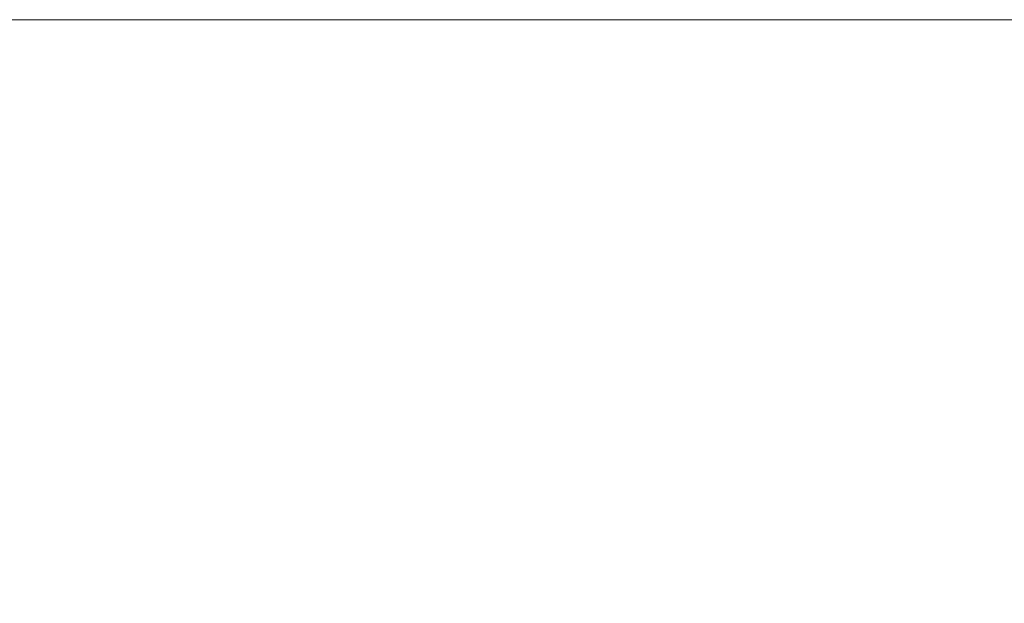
# Model space of a CAD drawing. Header units: millimetres. Extents: x -889849 to -835829, y 138522 to 158934.
# Tile 27 of 28: x -847601 to -840092, y 154487 to 158934. Entities that reach past the tile are written whole.
import ezdxf

# ---------------------------------------------------------------- set-up
doc = ezdxf.new("R2010")
doc.units = ezdxf.units.MM
doc.header["$XCLIPFRAME"] = 2
doc.linetypes.add('Tracejada', pattern=[6.35, 3.175, -3.175])
doc.layers.add('G-ANNO-REFR', color=1, linetype='Tracejada', lineweight=5)
picture_1 = doc.add_image_def('image1.png', size_in_pixel=(1000, 904))
picture_2 = doc.add_image_def('image2.png', size_in_pixel=(1500, 1617))
picture_3 = doc.add_image_def('image3.png', size_in_pixel=(1556, 1639))

msp = doc.modelspace()

# ---------------------------------------------------------------- pictures from other files: only their frames are drawn
at = {"layer": 'G-ANNO-REFR'}
image = msp.add_image(picture_2, insert=(-859192.805, 149714.929), size_in_units=(3710.145, 4000), dxfattribs=at)
image.set_boundary_path([(-12394.1066, 3896.72595), (-12394.1066, -2110.20276), (8283.3573, -2110.20276), (8283.3573, 3896.72595), (-12394.1066, 3896.72595)])
image.dxf.flags = 15
image = msp.add_image(picture_3, insert=(-863762.244, 147854.607), size_in_units=(6644.068, 7000), dxfattribs=at)
image.set_boundary_path([(-6109.3023, 2523.84313), (-6109.3023, -955.38866), (5868.36992, -955.38866), (5868.36992, 2523.84313), (-6109.3023, 2523.84313)])
image.dxf.flags = 15
image = msp.add_image(picture_3, insert=(-850069.344, 151295.254), size_in_units=(7536.06, 7939.778), dxfattribs=at)
image.set_boundary_path([(-8213.41235, 3129.35945), (-8213.41235, 61.94086), (2346.5436, 61.94086), (2346.5436, 3129.35945), (-8213.41235, 3129.35945)])
image.dxf.flags = 15
image = msp.add_image(picture_1, insert=(-857742.682, 150345.417), size_in_units=(5528, 5000), dxfattribs=at)
image.set_boundary_path([(-5807.90124, 2037.59494), (-5807.90124, -648.99185), (3443.9545, -648.99185), (3443.9545, 2037.59494), (-5807.90124, 2037.59494)])
image.dxf.flags = 15

doc.saveas('drawing.dxf')
